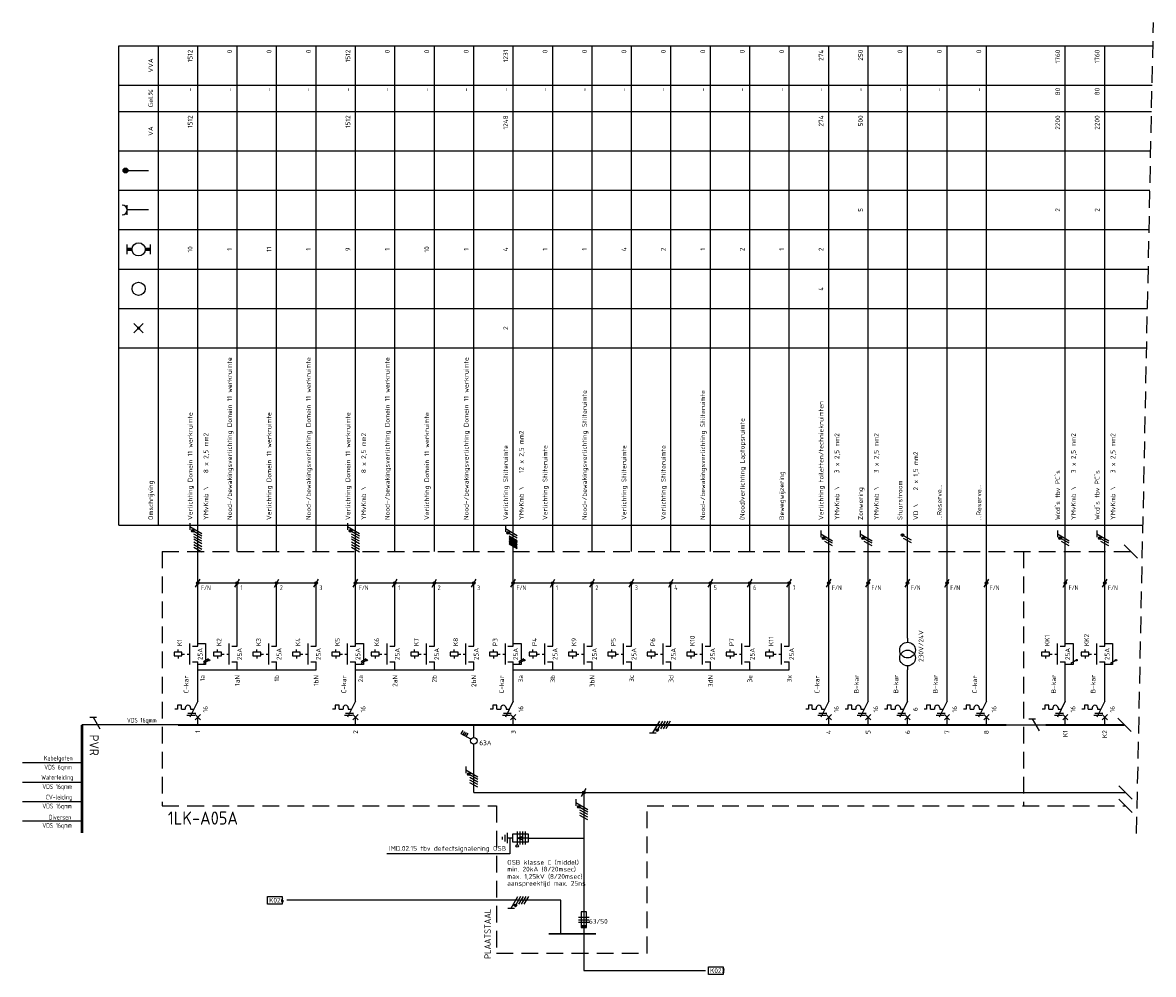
# Model space of a CAD drawing. Extents: x -1224 to 18134, y -20786 to 3554.
# Tile 76 of 88: x 13615 to 14045, y -605 to -243. Entities that reach past the tile are written whole.
import ezdxf
from ezdxf.enums import TextEntityAlignment as Align

# ---------------------------------------------------------------- set-up
doc = ezdxf.new("R2010")
doc.units = 0
doc.linetypes.add('HIDDEN', pattern=[9.525, 6.35, -3.175])
doc.linetypes.add('STABI11', pattern=[2, 1, -1])
doc.layers.get('0').update_dxf_attribs({"linetype": 'CONTINUOUS'})
for name, color, linetype in [('BL$2----', 7, 'CONTINUOUS'), ('E-principe', 3, 'CONTINUOUS'), ('E-tekst', 2, 'CONTINUOUS'), ('EL$1----', 3, 'CONTINUOUS'), ('EL$1----_1LK-A07', 3, 'CONTINUOUS'), ('EL$1----_1LK-A08', 3, 'CONTINUOUS'), ('kast', 1, 'CONTINUOUS')]:
    doc.layers.add(name, color=color, linetype=linetype)
doc.styles.add('BURO-018', font='ISO.shx', dxfattribs={"height": 1.8})
doc.styles.add('BURO-035', font='ISO.shx', dxfattribs={"height": 3.5})
doc.styles.add('BURO-050', font='ISO.shx', dxfattribs={"height": 5})
doc.styles.get("Standard").update_dxf_attribs({"font": 'iso.shx'})

# ---------------------------------------------------------------- blocks, each defined once
blk = doc.blocks.new('0302A1_')
at = {"color": 0, "linetype": 'Continuous'}
blk.add_line((-0.87, -1.5), (0.87, 1.5), dxfattribs=at)
at = {"color": 0, "const_width": 0.5}
blk.add_lwpolyline([(-0.25, 0, 1), (0.25, 0, 1)], format="xyb", close=True, dxfattribs=at)
at = {"color": 0, "linetype": 'Continuous'}
blk.add_circle((0, 0), 0.5, dxfattribs=at)
blk = doc.blocks.new('HL3')
at = {"color": 0, "linetype": 'Continuous'}
for p, q in [((-3, 6.98), (-3, 4.48)), ((-3, 5.73), (1.5, 3.13)), ((1.5, 2.13), (-1.5, 3.87)), ((1.5, 1.13), (-1.5, 2.87)), ((1.5, 0.13), (-1.5, 1.87)), ((1.5, -0.87), (-1.5, 0.87))]:
    blk.add_line(p, q, dxfattribs=at)
at = {"color": 0, "linetype": 'Continuous', "const_width": 0.5}
blk.add_lwpolyline([(-1.68, 4.12, 1), (-2.18, 4.12, 1)], format="xyb", close=True, dxfattribs=at)
at = {"color": 0, "linetype": 'Continuous'}
blk.add_circle((-1.93, 4.12), 0.5, dxfattribs=at)
blk = doc.blocks.new('E00515')
at = {"color": 0, "linetype": 'Continuous'}
for p, q in [((6, 1.5), (0, 1.5)), ((0, 1.5), (0, -1.5)), ((0, 0), (4, 0)), ((1.25, -2.5), (1.25, 2.5)), ((2.25, -2.5), (2.25, 2.5)), ((4, 0), (2.5, 0.5)), ((2.5, -0.5), (4, 0)), ((3.25, -2.5), (3.25, 2.5)), ((4.25, -2.5), (4.25, 2.5)), ((6, -1.5), (6, 1.5)), ((6, 0), (8, 0)), ((8, -2), (8, 2)), ((9, -1.25), (9, 1.25)), ((10, -0.5), (10, 0.5)), ((0, -1.5), (6, -1.5))]:
    blk.add_line(p, q, dxfattribs=at)
blk.add_circle((4.25, 3), 0.5, dxfattribs=at)
blk = doc.blocks.new('L1')
at = {"color": 0, "linetype": 'Continuous'}
for p, q in [((-3, 73.98), (-3, 71.48)), ((-3, 72.73), (1.5, 70.13)), ((1.5, 69.13), (-1.5, 70.87)), ((1.5, 68.13), (-1.5, 69.87))]:
    blk.add_line(p, q, dxfattribs=at)
at = {"color": 0, "linetype": 'Continuous', "const_width": 0.5}
blk.add_lwpolyline([(-1.68, 71.12, 1), (-2.18, 71.12, 1)], format="xyb", close=True, dxfattribs=at)
at = {"color": 0, "linetype": 'Continuous'}
blk.add_circle((-1.93, 71.12), 0.5, dxfattribs=at)
blk = doc.blocks.new('00P')
at = {"color": 0, "linetype": 'Continuous'}
for p, q in [((0, 31), (3, 31)), ((3, 31), (3, 23)), ((3, 23), (0, 23))]:
    blk.add_line(p, q, dxfattribs=at)
blk = doc.blocks.new('1P')
at = {"color": 0, "linetype": 'Continuous'}
blk.add_line((1.5, 0.87), (-1.5, -0.87), dxfattribs=at)
blk = doc.blocks.new('L3')
at = {"color": 0, "linetype": 'Continuous'}
for p, q in [((-3, 75.98), (-3, 73.48)), ((-3, 74.73), (1.5, 72.13)), ((1.5, 71.13), (-1.5, 72.87)), ((1.5, 70.13), (-1.5, 71.87)), ((1.5, 69.13), (-1.5, 70.87)), ((1.5, 68.13), (-1.5, 69.87))]:
    blk.add_line(p, q, dxfattribs=at)
at = {"color": 0, "linetype": 'Continuous', "const_width": 0.5}
blk.add_lwpolyline([(-1.68, 73.12, 1), (-2.18, 73.12, 1)], format="xyb", close=True, dxfattribs=at)
at = {"color": 0, "linetype": 'Continuous'}
blk.add_circle((-1.93, 73.12), 0.5, dxfattribs=at)
blk = doc.blocks.new('B26')
at = {"color": 0, "linetype": 'Continuous'}
for p, q in [((0, 9), (0, 21)), ((0, 9), (-3, 3)), ((-7.75, 6), (-8.75, 6)), ((-7.75, 7.5), (-7.75, 6)), ((-6.25, 7.5), (-7.75, 7.5)), ((-6.25, 6), (-6.25, 7.5)), ((-6.25, 6), (-4.75, 6)), ((-4.75, 6.5), (-4.75, 6)), ((-3.75, 4.5), (-0.75, 4.5)), ((-2.75, 6.5), (-2.75, 6)), ((-2.75, 6), (-1.5, 6)), ((-4.125, 3.75), (-1.125, 3.75)), ((-1, 4), (1, 2)), ((-1, 2), (1, 4)), ((0, 0), (0, 3))]:
    blk.add_line(p, q, dxfattribs=at)
blk.add_arc((-3.75, 6.5), 1, 0, 180, dxfattribs=at)
at = {"color": 1, "style": 'BURO-018'}
blk.add_attdef('E_VRIJ1', (-3.548, 12), '', height=1.8, rotation=90, dxfattribs=at)
at = {"color": 1, "linetype": 'Continuous', "style": 'BURO-018'}
blk.add_attdef('E_IIA', text='', height=1.8, rotation=90, dxfattribs=at).set_placement((2, 6), align=Align.TOP_CENTER)
blk = doc.blocks.new('M2')
at = {"color": 0, "linetype": 'Continuous'}
for p, q in [((-3, 23), (-3, 31)), ((0, 30), (0, 33)), ((-6, 27.75), (-9, 27.75)), ((-9, 27.75), (-9, 26.25)), ((-9, 26.25), (-6, 26.25)), ((-7.5, 27.75), (-7.5, 28.75)), ((-7.5, 26.25), (-7.5, 25.25)), ((-6, 26.25), (-6, 27.75)), ((-6, 27.25), (-6, 27.25)), ((-2, 30), (0, 30)), ((-2, 24), (0, 24)), ((0, 21), (0, 24))]:
    blk.add_line(p, q, dxfattribs=at)
at = {"color": 0, "linetype": 'STABI11'}
blk.add_line((-6, 27), (-3, 27), dxfattribs=at)
at = {"color": 1, "linetype": 'Continuous', "style": 'BURO-018'}
blk.add_attdef('E_VRIJ1', (-6, 30), '', height=1.8, rotation=90, dxfattribs=at)
blk.add_attdef('E_IMS', text='', height=1.8, rotation=90, dxfattribs=at).set_placement((0, 27), align=Align.TOP_CENTER)
blk = doc.blocks.new('b1s')
at = {"color": 0, "linetype": 'Continuous'}
blk.add_line((0, 33), (0, 54), dxfattribs=at)
blk = doc.blocks.new('m1s')
at = {"color": 0, "linetype": 'Continuous'}
blk.add_line((0, 54), (0, 66), dxfattribs=at)
blk = doc.blocks.new('m1')
at = {"color": 0, "linetype": 'Continuous'}
blk.add_line((0, 21), (0, 33), dxfattribs=at)
blk = doc.blocks.new('M13')
at = {"color": 0, "linetype": 'Continuous'}
for p, q in [((0, 33), (0, 31.5)), ((0, 22.5), (0, 21))]:
    blk.add_line(p, q, dxfattribs=at)
for centre in [(0, 28.5), (0, 25.5)]:
    blk.add_circle(centre, 3, dxfattribs=at)
at = {"color": 1, "linetype": 'Continuous', "style": 'BURO-018'}
blk.add_attdef('E_VRIJ1', (6, 24), '', height=1.8, rotation=90, dxfattribs=at)
blk = doc.blocks.new('KOLNR1')
at = {"color": 0, "linetype": 'Continuous'}
for p, q in [((1.41, -1.41), (-1.41, 1.41)), ((-1.41, -1.41), (1.41, 1.41))]:
    blk.add_line(p, q, dxfattribs=at)
at = {"color": 0, "linetype": 'Continuous', "const_width": 0.5}
blk.add_lwpolyline([(-0.25, 0, 1), (0.25, 0, 1)], format="xyb", close=True, dxfattribs=at)
blk = doc.blocks.new('KOLNR3')
at = {"color": 0, "linetype": 'Continuous'}
blk.add_circle((0, 0), 2, dxfattribs=at)
blk = doc.blocks.new('KOLNR5')
at = {"color": 0, "linetype": 'Continuous'}
for p, q in [((-3.5, -1.5), (-3.5, 1.5)), ((3.5, 1.5), (3.5, -1.5))]:
    blk.add_line(p, q, dxfattribs=at)
at = {"color": 0, "linetype": 'Continuous', "const_width": 1}
for points in [[(-2, 0), (-3.5, 0)], [(2, 0), (3.5, 0)]]:
    blk.add_lwpolyline(points, dxfattribs=at)
at = {"color": 0, "linetype": 'Continuous'}
blk.add_circle((0, 0), 2, dxfattribs=at)
blk = doc.blocks.new('KOLNR6')
at = {"color": 0, "linetype": 'Continuous'}
for p, q in [((-3.5, -1.5), (-3.5, 1.5)), ((3, 0), (-3.5, 0))]:
    blk.add_line(p, q, dxfattribs=at)
blk.add_arc((-5, 0), 1.5, 270, 90, dxfattribs=at)
blk = doc.blocks.new('KOLNR8')
at = {"color": 0, "linetype": 'Continuous'}
blk.add_line((-4, 0), (3, 0), dxfattribs=at)
at = {"color": 0, "linetype": 'Continuous', "const_width": 0.75}
blk.add_lwpolyline([(-4, -0.375, 1), (-4, 0.375, 1)], format="xyb", close=True, dxfattribs=at)
at = {"color": 0, "linetype": 'Continuous'}
blk.add_circle((-4, 0), 0.75, dxfattribs=at)

msp = doc.modelspace()

# ---------------------------------------------------------------- linework, layer by layer
at = {"layer": 'BL$2----', "color": 1}
msp.add_line((13989.15, -509.9), (14004.15, -509.9), dxfattribs=at)
at = {"layer": 'E-principe', "color": 1, "linetype": 'Continuous'}
for p, q in [((13640.6, -506.9), (13643.1, -506.9)), ((13641.85, -506.9), (13644.45, -511.4)), ((13649.58, -509.9), (13637.58, -509.9)), ((13997.82, -507.62), (14000.32, -507.62)), ((13999.07, -507.62), (14001.67, -512.12))]:
    msp.add_line(p, q, dxfattribs=at)
at = {"layer": 'E-principe', "color": 1}
msp.add_line((13674.15, -509.9), (13649.58, -509.9), dxfattribs=at)
at = {"layer": 'E-principe'}
for p, q in [((13637.58, -524.37), (13615.02, -524.37)), ((13637.58, -531.77), (13615.02, -531.77)), ((13637.58, -539.16), (13615.02, -539.16)), ((13637.58, -546.56), (13615.02, -546.56))]:
    msp.add_line(p, q, dxfattribs=at)
at = {"layer": 'E-principe', "const_width": 1}
msp.add_lwpolyline([(13637.58, -509.9), (13637.58, -550.99)], dxfattribs=at)
at = {"layer": 'EL$1----', "linetype": 'HIDDEN'}
msp.add_line((14038.77, -551.21), (14045.15, -242.6), dxfattribs=at)
at = {"layer": 'EL$1----'}
for p, q in [((13800.15, -438.32), (13803.15, -440.06)), ((13800.15, -438.64), (13803.15, -440.37)), ((13680.15, -440.25), (13683.15, -441.98)), ((13680.15, -441.25), (13683.15, -442.98)), ((13680.15, -442.25), (13683.15, -443.98)), ((13740.15, -440.25), (13743.15, -441.98)), ((13740.15, -441.25), (13743.15, -442.98)), ((13740.15, -442.25), (13743.15, -443.98)), ((13800.15, -439.32), (13803.15, -441.06)), ((13800.15, -439.64), (13803.15, -441.37)), ((13800.15, -440.32), (13803.15, -442.06)), ((13800.15, -440.64), (13803.15, -442.37)), ((13800.15, -440.96), (13803.15, -442.69)), ((14039.07, -446.43), (14034, -441.37)), ((13696.65, -455.9), (13681.65, -455.9)), ((13711.65, -455.9), (13696.65, -455.9)), ((13726.65, -455.9), (13711.65, -455.9)), ((13756.65, -455.9), (13741.65, -455.9)), ((13771.65, -455.9), (13756.65, -455.9)), ((13786.65, -455.9), (13771.65, -455.9)), ((13816.65, -455.9), (13801.65, -455.9)), ((13831.65, -455.9), (13816.65, -455.9)), ((13846.65, -455.9), (13831.65, -455.9)), ((13861.65, -455.9), (13846.65, -455.9)), ((13876.65, -455.9), (13861.65, -455.9)), ((13891.65, -455.9), (13876.65, -455.9)), ((13906.65, -455.9), (13891.65, -455.9)), ((14036.68, -512.43), (14031.61, -507.37)), ((14037.02, -538.12), (14031.95, -533.06)), ((13828.49, -535.59), (13828.49, -589.38)), ((14037.02, -543.17), (14031.95, -538.1)), ((13800.39, -552.94), (13800.39, -558.95)), ((13807.39, -552.94), (13828.49, -552.94)), ((13800.39, -558.95), (13753.59, -558.95)), ((13819.77, -576.64), (13715.5, -576.64)), ((13819.77, -589.38), (13819.77, -576.64)), ((13828.49, -589.38), (13828.49, -603.41)), ((13828.49, -603.41), (13874.82, -603.41))]:
    msp.add_line(p, q, dxfattribs=at)
at = {"layer": 'EL$1----', "linetype": 'Continuous'}
for p, q in [((13953.15, -439.61), (13950.15, -437.88)), ((13953.15, -440.61), (13950.15, -438.88)), ((13786.63, -514.65), (13786.63, -509.9)), ((13781.88, -513.24), (13782.58, -512.03)), ((13785.55, -515.36), (13781.88, -513.24)), ((13782.54, -513.59), (13783.24, -512.38)), ((13783.15, -513.94), (13783.85, -512.73)), ((13783.75, -514.29), (13784.45, -513.08)), ((13786.63, -535.59), (13786.63, -517.32)), ((13786.63, -535.59), (14034.49, -535.59)), ((13825.49, -538.19), (13825.49, -540.69)), ((13825.49, -539.44), (13829.99, -542.04)), ((13829.99, -543.04), (13826.99, -541.31)), ((13829.99, -544.04), (13826.99, -542.31)), ((13829.99, -545.04), (13826.99, -543.31)), ((13829.99, -546.04), (13826.99, -544.31)), ((13800.84, -579.64), (13803.44, -575.14)), ((13804.44, -575.14), (13802.71, -578.14)), ((13805.44, -575.14), (13803.71, -578.14)), ((13806.44, -575.14), (13804.71, -578.14)), ((13807.44, -575.14), (13805.71, -578.14)), ((13799.59, -579.64), (13802.09, -579.64)), ((13826.49, -583.03), (13830.49, -583.03)), ((13826.49, -584.03), (13830.49, -584.03)), ((13829.49, -581.03), (13827.49, -581.03)), ((13827.49, -581.03), (13827.49, -587.03)), ((13829.49, -587.03), (13829.49, -581.03)), ((13830.49, -585.03), (13826.49, -585.03)), ((13827.49, -587.03), (13829.49, -587.03))]:
    msp.add_line(p, q, dxfattribs=at)
at = {"layer": 'EL$1----', "linetype": 'Continuous', "const_width": 0.5}
for points in [[(13949.97, -437.63, 1), (13949.47, -437.63, 1)], [(13826.81, -541.06, 1), (13826.31, -541.06, 1)], [(13802.46, -578.32, 1), (13802.46, -578.82, 1)]]:
    msp.add_lwpolyline(points, format="xyb", close=True, dxfattribs=at)
at = {"layer": 'EL$1----', "linetype": 'Continuous', "const_width": 0.7}
msp.add_lwpolyline([(13815.13, -589.38), (13833.13, -589.38)], dxfattribs=at)
at = {"layer": 'EL$1----', "linetype": 'Continuous'}
for centre, radius in [((13949.72, -437.63), 0.5), ((13786.63, -515.98), 1.25), ((13826.56, -541.06), 0.5), ((13802.46, -578.57), 0.5)]:
    msp.add_circle(centre, radius, dxfattribs=at)
at = {"layer": 'EL$1----'}
for centre in [(13685.92, -485.24), (13745.92, -485.24), (13805.92, -485.24), (14015.92, -485.24), (14030.92, -485.24)]:
    msp.add_circle(centre, 0.283, dxfattribs=at)
at = {"layer": 'EL$1----', "linetype": 'Continuous'}
msp.add_solid([(13827.49, -587.03), (13827.49, -586.03), (13829.49, -587.03), (13829.49, -586.03)], dxfattribs=at)
at = {"layer": 'EL$1----_1LK-A07', "color": 1}
for p, q in [((13651.65, -251.4), (14044.96, -251.4)), ((13651.65, -433.9), (13651.65, -251.4)), ((13666.65, -433.9), (13666.65, -251.4)), ((13651.65, -266.4), (14044.65, -266.4)), ((13651.65, -276.4), (14044.45, -276.4)), ((13651.65, -291.4), (14044.14, -291.4)), ((13651.65, -306.4), (14043.83, -306.4)), ((13651.65, -321.4), (14043.52, -321.4)), ((13651.65, -336.4), (14043.21, -336.4)), ((13651.65, -351.4), (14042.9, -351.4)), ((13651.65, -366.4), (14042.59, -366.4)), ((13651.65, -433.9), (14041.19, -433.9))]:
    msp.add_line(p, q, dxfattribs=at)
at = {"layer": 'EL$1----_1LK-A07'}
for p, q in [((13681.65, -443.9), (13681.65, -251.4)), ((13696.65, -443.9), (13696.65, -251.4)), ((13711.65, -443.9), (13711.65, -251.4)), ((13726.65, -443.9), (13726.65, -251.4)), ((13741.65, -443.9), (13741.65, -251.4)), ((13756.65, -443.9), (13756.65, -251.4)), ((13771.65, -443.9), (13771.65, -251.4)), ((13786.65, -443.9), (13786.65, -251.4)), ((13801.65, -443.9), (13801.65, -251.4)), ((13816.65, -443.9), (13816.65, -251.4)), ((13831.65, -443.9), (13831.65, -251.4)), ((13846.65, -443.9), (13846.65, -251.4)), ((13861.65, -443.9), (13861.65, -251.4)), ((13876.65, -443.9), (13876.65, -251.4)), ((13891.65, -443.9), (13891.65, -251.4)), ((13906.65, -443.9), (13906.65, -251.4)), ((13921.65, -443.9), (13921.65, -251.4)), ((13936.65, -443.9), (13936.65, -251.4)), ((13951.65, -443.9), (13951.65, -251.4)), ((13966.65, -443.9), (13966.65, -251.4)), ((13981.65, -443.9), (13981.65, -251.4)), ((14011.65, -443.9), (14011.65, -251.4)), ((14026.65, -443.9), (14026.65, -251.4)), ((13681.65, -488.9), (13696.65, -488.9)), ((13696.65, -488.9), (13711.65, -488.9)), ((13711.65, -488.9), (13726.65, -488.9)), ((13741.65, -488.9), (13756.65, -488.9)), ((13756.65, -488.9), (13771.65, -488.9)), ((13771.65, -488.9), (13786.65, -488.9)), ((13801.65, -488.9), (13906.65, -488.9))]:
    msp.add_line(p, q, dxfattribs=at)
at = {"layer": 'EL$1----_1LK-A07', "color": 1, "linetype": 'HIDDEN'}
for p, q in [((13668.15, -443.9), (13668.15, -540.63)), ((13668.15, -443.9), (14036.53, -443.9)), ((13995.76, -443.9), (13995.76, -540.63))]:
    msp.add_line(p, q, dxfattribs=at)
at = {"layer": 'EL$1----_1LK-A07'}
for points in [[(13689.15, -509.9, 0.7, 0.7, 0), (13674.15, -509.9, 0.7, 0.7, 0)], [(13704.15, -509.9, 0.7, 0.7, 0), (13689.15, -509.9, 0.7, 0.7, 0)], [(13719.15, -509.9, 0.7, 0.7, 0), (13704.15, -509.9, 0.7, 0.7, 0)], [(13734.15, -509.9, 0.7, 0.7, 0), (13719.15, -509.9, 0.7, 0.7, 0)], [(13749.15, -509.9, 0.7, 0.7, 0), (13734.15, -509.9, 0.7, 0.7, 0)], [(13764.15, -509.9, 0.7, 0.7, 0), (13749.15, -509.9, 0.7, 0.7, 0)], [(13779.15, -509.9, 0.7, 0.7, 0), (13764.15, -509.9, 0.7, 0.7, 0)], [(13794.15, -509.9, 0.7, 0.7, 0), (13779.15, -509.9, 0.7, 0.7, 0)], [(13809.15, -509.9, 0.7, 0.7, 0), (13794.15, -509.9, 0.7, 0.7, 0)], [(13824.15, -509.9, 0.7, 0.7, 0), (13809.15, -509.9, 0.7, 0.7, 0)], [(13839.15, -509.9, 0.7, 0.7, 0), (13824.15, -509.9, 0.7, 0.7, 0)], [(13854.15, -509.9, 0.7, 0.7, 0), (13839.15, -509.9, 0.7, 0.7, 0)], [(13869.15, -509.9, 0.7, 0.7, 0), (13854.15, -509.9, 0.7, 0.7, 0)], [(13884.15, -509.9, 0.7, 0.7, 0), (13869.15, -509.9, 0.7, 0.7, 0)], [(13899.15, -509.9, 0.7, 0.7, 0), (13884.15, -509.9, 0.7, 0.7, 0)], [(13914.15, -509.9, 0.7, 0.7, 0), (13899.15, -509.9, 0.7, 0.7, 0)], [(13929.15, -509.9, 0.7, 0.7, 0), (13914.15, -509.9, 0.7, 0.7, 0)], [(13944.15, -509.9, 0.7, 0.7, 0), (13929.15, -509.9, 0.7, 0.7, 0)], [(13959.15, -509.9, 0.7, 0.7, 0), (13944.15, -509.9, 0.7, 0.7, 0)], [(13974.15, -509.9, 0.7, 0.7, 0), (13959.15, -509.9, 0.7, 0.7, 0)], [(13989.15, -509.9, 0.7, 0.7, 0), (13974.15, -509.9, 0.7, 0.7, 0)], [(14019.15, -509.9, 0.7, 0.7, 0), (14004.15, -509.9, 0.7, 0.7, 0)], [(14034.15, -509.9, 0.7, 0.7, 0), (14019.15, -509.9, 0.7, 0.7, 0)]]:
    msp.add_lwpolyline(points, format="xyseb", dxfattribs=at)
at = {"layer": 'EL$1----_1LK-A08', "color": 2}
for p, q in [((13708.23, -575.22), (13713.76, -575.22)), ((13708.23, -578.06), (13708.23, -575.22)), ((13713.76, -575.22), (13713.76, -578.06)), ((13713.76, -578.06), (13708.23, -578.06)), ((13875.95, -601.99), (13881.48, -601.99)), ((13875.95, -604.83), (13875.95, -601.99)), ((13881.48, -601.99), (13881.48, -604.83)), ((13881.48, -604.83), (13875.95, -604.83))]:
    msp.add_line(p, q, dxfattribs=at)
at = {"layer": 'kast', "color": 1, "linetype": 'HIDDEN'}
for p, q in [((13668.15, -540.63), (13795.29, -540.63)), ((13852.53, -540.63), (14034.49, -540.63))]:
    msp.add_line(p, q, dxfattribs=at)
at = {"layer": 'kast', "linetype": 'HIDDEN'}
for p, q in [((13795.29, -540.63), (13795.29, -596.79)), ((13852.53, -596.79), (13852.53, -540.63)), ((13795.29, -596.79), (13852.53, -596.79))]:
    msp.add_line(p, q, dxfattribs=at)

# ---------------------------------------------------------------- block references
at = {"layer": 'EL$1----'}
for name, p in [('L3', (13681.65, -509.12)), ('L3', (13741.65, -509.12)), ('L3', (13801.65, -509.9)), ('L1', (13921.65, -509.9)), ('L1', (13936.65, -509.9)), ('L1', (14011.65, -509.9)), ('L1', (14026.65, -509.9)), ('0302A1_', (13681.65, -455.9)), ('0302A1_', (13696.65, -455.9)), ('0302A1_', (13711.65, -455.9)), ('0302A1_', (13726.65, -455.9)), ('0302A1_', (13741.65, -455.9)), ('0302A1_', (13756.65, -455.9)), ('0302A1_', (13771.65, -455.9)), ('0302A1_', (13786.65, -455.9)), ('0302A1_', (13801.65, -455.9)), ('0302A1_', (13816.65, -455.9)), ('0302A1_', (13831.65, -455.9)), ('0302A1_', (13846.65, -455.9)), ('0302A1_', (13861.65, -455.9)), ('0302A1_', (13876.65, -455.9)), ('0302A1_', (13891.65, -455.9)), ('0302A1_', (13906.65, -455.9)), ('0302A1_', (13921.65, -455.9)), ('0302A1_', (13936.65, -455.9)), ('0302A1_', (13951.65, -455.9)), ('0302A1_', (13966.65, -455.9)), ('0302A1_', (13981.65, -455.9)), ('0302A1_', (14011.65, -455.9)), ('0302A1_', (14026.65, -455.9)), ('00P', (13681.65, -509.9)), ('00P', (13741.65, -509.9)), ('00P', (13801.65, -509.9)), ('00P', (14011.65, -509.9)), ('00P', (14026.65, -509.9)), ('HL3', (13786.63, -532.75)), ('0302A1_', (13828.49, -535.59))]:
    msp.add_blockref(name, p, dxfattribs=at)
at = {"layer": 'EL$1----', "xscale": 0.6400000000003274, "yscale": 0.6400000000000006, "zscale": 0.6400000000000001}
for p in [(13684.73, -485.29), (13684.73, -485.93), (13744.73, -485.29), (13744.73, -485.93), (13804.73, -485.29), (13804.73, -485.93), (14014.73, -485.93), (14029.73, -485.93)]:
    msp.add_blockref('1P', p, dxfattribs=at)
at = {"layer": 'EL$1----', "color": 1, "rotation": 90}
msp.add_blockref('HL3', (13860.52, -509.9), dxfattribs=at)
at = {"layer": 'EL$1----', "rotation": 180}
msp.add_blockref('E00515', (13807.39, -552.94), dxfattribs=at)
at = {"layer": 'EL$1----_1LK-A07', "xscale": 1.25, "yscale": 1.25, "zscale": 1.25}
for name, p in [('KOLNR8', (13659.15, -298.9)), ('KOLNR6', (13659.15, -313.9)), ('KOLNR5', (13659.15, -328.9)), ('KOLNR3', (13659.15, -343.9)), ('KOLNR1', (13659.15, -358.9))]:
    msp.add_blockref(name, p, dxfattribs=at)
at = {"layer": 'EL$1----_1LK-A07'}
for name, p in [('m1s', (13681.65, -509.9)), ('m1s', (13741.65, -509.9)), ('m1s', (13801.65, -509.9)), ('m1s', (13921.65, -509.9)), ('m1s', (13936.65, -509.9)), ('m1s', (13951.65, -509.9)), ('m1s', (13966.65, -509.9)), ('m1s', (13981.65, -509.9)), ('m1s', (14011.65, -509.9)), ('m1s', (14026.65, -509.9)), ('b1s', (13681.65, -509.9)), ('b1s', (13696.65, -509.9)), ('b1s', (13711.65, -509.9)), ('b1s', (13726.65, -509.9)), ('b1s', (13741.65, -509.9)), ('b1s', (13756.65, -509.9)), ('b1s', (13771.65, -509.9)), ('b1s', (13786.65, -509.9)), ('b1s', (13801.65, -509.9)), ('b1s', (13816.65, -509.9)), ('b1s', (13831.65, -509.9)), ('b1s', (13846.65, -509.9)), ('b1s', (13861.65, -509.9)), ('b1s', (13876.65, -509.9)), ('b1s', (13891.65, -509.9)), ('b1s', (13906.65, -509.9)), ('b1s', (13921.65, -509.9)), ('b1s', (13936.65, -509.9)), ('b1s', (13951.65, -509.9)), ('b1s', (13966.65, -509.9)), ('b1s', (13981.65, -509.9)), ('b1s', (14011.65, -509.9)), ('b1s', (14026.65, -509.9)), ('m1', (13921.65, -509.9)), ('m1', (13936.65, -509.9)), ('m1', (13966.65, -509.9)), ('m1', (13981.65, -509.9))]:
    msp.add_blockref(name, p, dxfattribs=at)
for name, p, values in [('M2', (13681.65, -509.9), {'E_IMS': '25A', 'E_VRIJ1': 'K1'}), ('M2', (13696.65, -509.9), {'E_IMS': '25A', 'E_VRIJ1': 'K2'}), ('M2', (13711.65, -509.9), {'E_IMS': '25A', 'E_VRIJ1': 'K3'}), ('M2', (13726.65, -509.9), {'E_IMS': '25A', 'E_VRIJ1': 'K4'}), ('M2', (13741.65, -509.9), {'E_IMS': '25A', 'E_VRIJ1': 'K5'}), ('M2', (13756.65, -509.9), {'E_IMS': '25A', 'E_VRIJ1': 'K6'}), ('M2', (13771.65, -509.9), {'E_IMS': '25A', 'E_VRIJ1': 'K7'}), ('M2', (13786.65, -509.9), {'E_IMS': '25A', 'E_VRIJ1': 'K8'}), ('M2', (13801.65, -509.9), {'E_IMS': '25A', 'E_VRIJ1': 'P3'}), ('M2', (13816.65, -509.9), {'E_IMS': '25A', 'E_VRIJ1': 'P4'}), ('M2', (13831.65, -509.9), {'E_IMS': '25A', 'E_VRIJ1': 'K9'}), ('M2', (13846.65, -509.9), {'E_IMS': '25A', 'E_VRIJ1': 'P5'}), ('M2', (13861.65, -509.9), {'E_IMS': '25A', 'E_VRIJ1': 'P6'}), ('M2', (13876.65, -509.9), {'E_IMS': '25A', 'E_VRIJ1': 'K10'}), ('M2', (13891.65, -509.9), {'E_IMS': '25A', 'E_VRIJ1': 'P7'}), ('M2', (13906.65, -509.9), {'E_IMS': '25A', 'E_VRIJ1': 'K11'}), ('M13', (13951.65, -509.9), {'E_VRIJ1': '230V/24V'}), ('M2', (14011.65, -509.9), {'E_IMS': '25A', 'E_VRIJ1': 'KK1'}), ('M2', (14026.65, -509.9), {'E_IMS': '25A', 'E_VRIJ1': 'KK2'}), ('B26', (13681.65, -509.9), {'E_IIA': '16', 'E_VRIJ1': 'C-kar'}), ('B26', (13741.65, -509.9), {'E_IIA': '16', 'E_VRIJ1': 'C-kar'}), ('B26', (13801.65, -509.9), {'E_IIA': '16', 'E_VRIJ1': 'C-kar'}), ('B26', (13921.65, -509.9), {'E_IIA': '16', 'E_VRIJ1': 'C-kar'}), ('B26', (13936.65, -509.9), {'E_IIA': '16', 'E_VRIJ1': 'B-kar'}), ('B26', (13951.65, -509.9), {'E_IIA': '6', 'E_VRIJ1': 'B-kar'}), ('B26', (13966.65, -509.9), {'E_IIA': '16', 'E_VRIJ1': 'B-kar'}), ('B26', (13981.65, -509.9), {'E_IIA': '16', 'E_VRIJ1': 'C-kar'}), ('B26', (14011.65, -509.9), {'E_IIA': '16', 'E_VRIJ1': 'B-kar'}), ('B26', (14026.65, -509.9), {'E_IIA': '16', 'E_VRIJ1': 'B-kar'})]:
    msp.add_blockref(name, p, dxfattribs=at).add_auto_attribs(values)

# ---------------------------------------------------------------- texts
at = {"layer": 'E-principe', "color": 2, "style": 'BURO-035'}
msp.add_text('PVR', height=3.5, rotation=270, dxfattribs=at).set_placement((13640.46, -513.6))
at = {"layer": 'E-tekst', "color": 1, "width": 0.8}
for s, p in [('F/N', (13682.9, -458.56)), ('1', (13697.9, -458.56)), ('2', (13712.9, -458.56)), ('3', (13727.9, -458.56)), ('F/N', (13742.9, -458.56)), ('1', (13757.9, -458.56)), ('2', (13772.9, -458.56)), ('3', (13787.9, -458.56)), ('F/N', (13802.9, -458.56)), ('1', (13817.9, -458.56)), ('2', (13832.9, -458.56)), ('3', (13847.9, -458.56)), ('4', (13862.9, -458.56)), ('5', (13877.9, -458.56)), ('6', (13892.9, -458.56)), ('7', (13907.9, -458.56)), ('F/N', (13922.9, -458.56)), ('F/N', (13937.9, -458.56)), ('F/N', (13952.9, -458.56)), ('F/N', (13967.9, -458.56)), ('F/N', (13982.9, -458.56)), ('F/N', (14012.9, -458.56)), ('F/N', (14027.9, -458.56)), ('VDS 16qmm', (13654.73, -508.99)), ('Kabelgoten', (13623.17, -523.43)), ('Waterleiding', (13622.14, -530.72)), ('VDS 6qmm', (13623.28, -526.86)), ('VDS 16qmm', (13622.55, -534.25)), ('CV-leiding', (13623.89, -538.27)), ('VDS 16qmm', (13622.56, -541.65)), ('Diversen', (13625.02, -545.9)), ('VDS 16qmm', (13622.56, -549.04))]:
    msp.add_text(s, height=1.8, dxfattribs=at).set_placement(p)
at = {"layer": 'EL$1----', "color": 1, "style": 'BURO-018'}
msp.add_text('63A', height=1.8, dxfattribs=at).set_placement((13791.06, -515.82), align=Align.TOP_CENTER)
for s, p in [('IMD.02.15 tbv defectsignalering OSB', (13754.37, -557.78)), ('OSB klasse C (middel)', (13799.35, -563.09)), ('min. 20kA (8/20msec)', (13799.35, -565.67)), ('max. 1,25kV (8/20msec)', (13799.35, -568.45)), ('aanspreektijd max. 25ns', (13799.35, -571.06))]:
    msp.add_text(s, height=1.8, dxfattribs=at).set_placement(p)
for s, p in [('K026', (13708.77, -575.71)), ('K023', (13876.49, -602.48))]:
    msp.add_text(s, height=1.8, dxfattribs=at).set_placement(p, align=Align.TOP_LEFT)
msp.add_text('63/50', height=1.8, dxfattribs=at).set_placement((13837.59, -583.73), align=Align.TOP_RIGHT)
at = {"layer": 'EL$1----_1LK-A07', "color": 1, "style": 'BURO-018'}
for s, p in [('1512', (13679.65, -252.9)), ('0', (13694.65, -252.9)), ('0', (13709.65, -252.9)), ('0', (13724.65, -252.9)), ('1512', (13739.65, -252.9)), ('0', (13754.65, -252.9)), ('0', (13769.65, -252.9)), ('0', (13784.65, -252.9)), ('1231', (13799.65, -252.9)), ('0', (13814.65, -252.9)), ('0', (13829.65, -252.9)), ('0', (13844.65, -252.9)), ('0', (13859.65, -252.9)), ('0', (13874.65, -252.9)), ('0', (13889.65, -252.9)), ('0', (13904.65, -252.9)), ('274', (13919.65, -252.9)), ('250', (13934.65, -252.9)), ('0', (13949.65, -252.9)), ('0', (13964.65, -252.9)), ('0', (13979.65, -252.9)), ('1760', (14009.65, -252.9)), ('1760', (14024.65, -252.9)), ('-', (13679.65, -267.4)), ('-', (13694.65, -267.4)), ('-', (13709.65, -267.4)), ('-', (13724.65, -267.4)), ('-', (13739.65, -267.4)), ('-', (13754.65, -267.4)), ('-', (13769.65, -267.4)), ('-', (13784.65, -267.4)), ('-', (13799.65, -267.4)), ('-', (13814.65, -267.4)), ('-', (13829.65, -267.4)), ('-', (13844.65, -267.4)), ('-', (13859.65, -267.4)), ('-', (13874.65, -267.4)), ('-', (13889.65, -267.4)), ('-', (13904.65, -267.4)), ('-', (13919.65, -267.4)), ('-', (13934.65, -267.4)), ('-', (13949.65, -267.4)), ('-', (13964.65, -267.4)), ('-', (13979.65, -267.4)), ('80', (14009.65, -267.4)), ('80', (14024.65, -267.4)), ('1512', (13679.65, -277.9)), ('1512', (13739.65, -277.9)), ('1248', (13799.65, -277.9)), ('274', (13919.65, -277.9)), ('500', (13934.65, -277.9)), ('2200', (14009.65, -277.9)), ('2200', (14024.65, -277.9))]:
    msp.add_text(s, height=1.8, rotation=90, dxfattribs=at).set_placement(p, align=Align.RIGHT)
for s, p in [('VVA', (13664.65, -258.9)), ('Gel.%', (13664.65, -271.4)), ('VA', (13664.65, -283.9)), ('5', (13934.65, -313.9)), ('2', (14009.65, -313.9)), ('2', (14024.65, -313.9)), ('10', (13679.65, -328.9)), ('1', (13694.65, -328.9)), ('11', (13709.65, -328.9)), ('1', (13724.65, -328.9)), ('9', (13739.65, -328.9)), ('1', (13754.65, -328.9)), ('10', (13769.65, -328.9)), ('1', (13784.65, -328.9)), ('4', (13799.65, -328.9)), ('1', (13814.65, -328.9)), ('1', (13829.65, -328.9)), ('4', (13844.65, -328.9)), ('2', (13859.65, -328.9)), ('1', (13874.65, -328.9)), ('2', (13889.65, -328.9)), ('1', (13904.65, -328.9)), ('2', (13919.65, -328.9)), ('4', (13919.65, -343.9)), ('2', (13799.65, -358.9))]:
    msp.add_text(s, height=1.8, rotation=90, dxfattribs=at).set_placement(p, align=Align.CENTER)
for s, p in [('Nood-/bewakingsverlichting Domein 11 werkruimte', (13694.65, -431.9)), ('Nood-/bewakingsverlichting Domein 11 werkruimte', (13724.65, -431.9)), ('Nood-/bewakingsverlichting Domein 11 werkruimte', (13754.65, -431.9)), ('Nood-/bewakingsverlichting Domein 11 werkruimte', (13784.65, -431.9)), ('Nood-/bewakingsverlichting Stilteruimte', (13829.65, -431.9)), ('Nood-/bewakingsverlichting Stilteruimte', (13874.65, -431.9)), ('Verlichting toiletten/techniekruimten', (13919.65, -431.9)), ('Verlichting Domein 11 werkruimte', (13679.65, -431.9)), ('Verlichting Domein 11 werkruimte', (13709.65, -431.9)), ('Verlichting Domein 11 werkruimte', (13739.65, -431.9)), ('Verlichting Domein 11 werkruimte', (13769.65, -431.9)), ('(Nood)verlichting Laptopsruimte', (13889.65, -431.9)), ('YMvKmb \\    12 x 2,5 mm2', (13805.65, -431.9)), ('YMvKmb \\    8 x 2,5 mm2', (13685.65, -431.9)), ('YMvKmb \\    8 x 2,5 mm2', (13745.65, -431.9)), ('Verlichting Stilteruimte', (13799.65, -431.9)), ('Verlichting Stilteruimte', (13814.65, -431.9)), ('Verlichting Stilteruimte', (13844.65, -431.9)), ('Verlichting Stilteruimte', (13859.65, -431.9)), ('YMvKmb \\    3 x 2,5 mm2', (13925.65, -431.9)), ('YMvKmb \\    3 x 2,5 mm2', (13940.65, -431.9)), ('YMvKmb \\    3 x 2,5 mm2', (14015.65, -431.9)), ('YMvKmb \\    3 x 2,5 mm2', (14030.65, -431.9)), ('VD \\    2 x 1,5 mm2', (13955.65, -431.9)), ('Omschrijving', (13664.65, -431.9)), ('Bewegwijzering', (13904.65, -431.9)), ('Wcd`s tbv PC`s', (14009.65, -431.9)), ('Wcd`s tbv PC`s', (14024.65, -431.9)), ('Zonwering', (13934.65, -431.9)), ('Stuurstroom', (13949.65, -431.9)), ('...Reserve...', (13964.65, -431.9)), ('...Reserve...', (13979.65, -431.9))]:
    msp.add_text(s, height=1.8, rotation=90, dxfattribs=at).set_placement(p)
for s, p in [('1a', (13683.43, -490.9)), ('1aN', (13696.65, -490.9)), ('1b', (13711.65, -490.9)), ('1bN', (13726.65, -490.9)), ('2a', (13743.64, -490.9)), ('2aN', (13756.65, -490.9)), ('2b', (13771.65, -490.9)), ('2bN', (13786.65, -490.9)), ('3a', (13804.45, -490.9)), ('3b', (13816.65, -490.9)), ('3bN', (13831.65, -490.9)), ('3c', (13846.65, -490.9)), ('3d', (13861.65, -490.9)), ('3dN', (13876.65, -490.9)), ('3e', (13891.65, -490.9)), ('3x', (13906.65, -490.9)), ('1', (13681.65, -511.9)), ('2', (13741.65, -511.9)), ('3', (13801.65, -511.9)), ('4', (13921.65, -511.9)), ('5', (13936.65, -511.9)), ('6', (13951.65, -511.9)), ('7', (13966.65, -511.9)), ('8', (13981.58, -511.9)), ('K1', (14011.65, -511.9)), ('K2', (14026.65, -511.9))]:
    msp.add_text(s, height=1.8, rotation=90, dxfattribs=at).set_placement(p, align=Align.MIDDLE_RIGHT)
at = {"layer": 'kast', "color": 2, "style": 'BURO-050'}
msp.add_text('1LK-A05A', height=5, dxfattribs=at).set_placement((13696.95, -545.33), align=Align.MIDDLE_RIGHT)
at = {"layer": 'kast', "color": 2, "linetype": 'HIDDEN', "style": 'BURO-018'}
msp.add_text('PLAATSTAAL', height=2.5, rotation=90, dxfattribs=at).set_placement((13791.92, -579.87), align=Align.MIDDLE_RIGHT)

doc.saveas('drawing.dxf')
